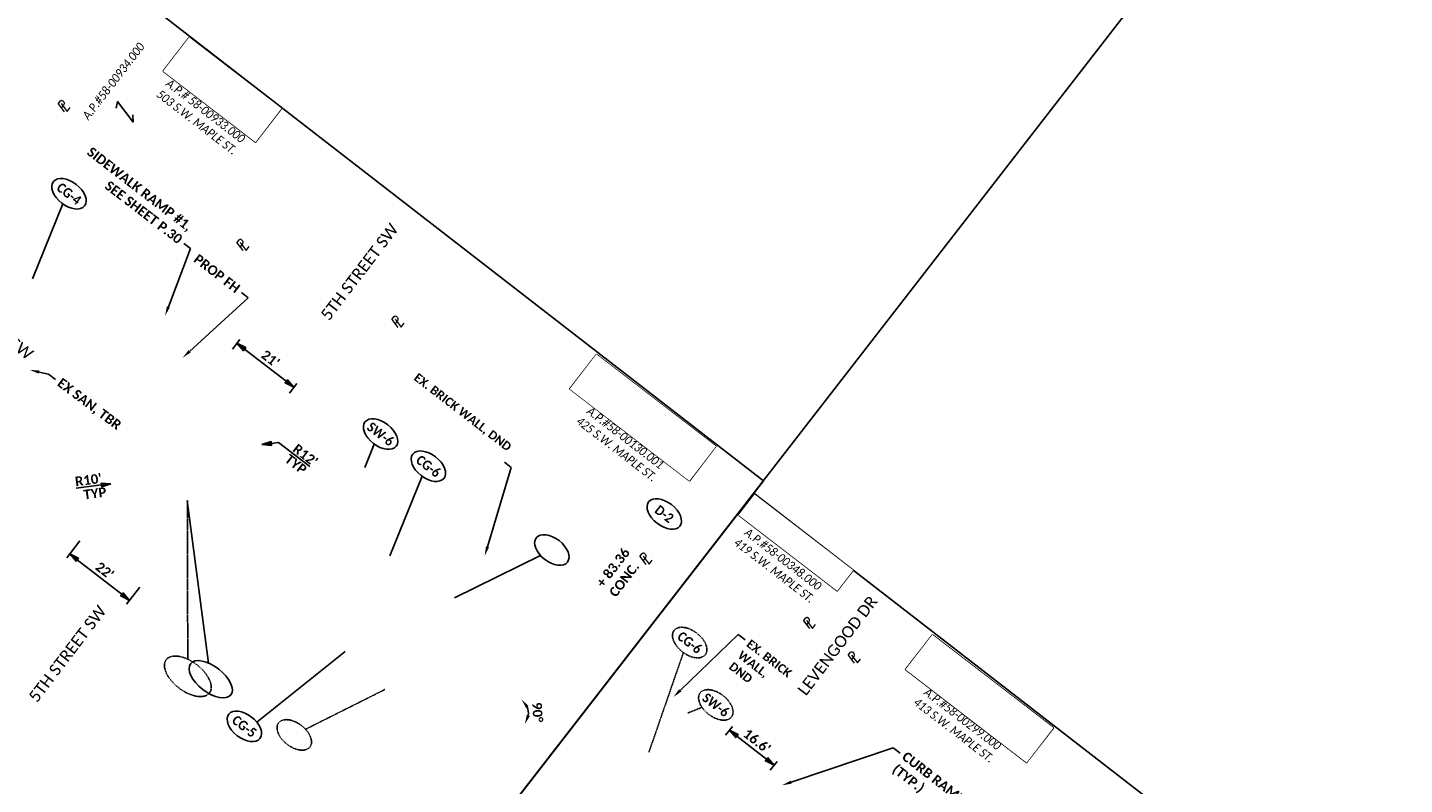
# Model space of a CAD drawing. Header units: feet. Extents: x 2204748 to 2209851, y 304262 to 307692.
# Tile 7 of 28: x 2205928 to 2206330, y 306307 to 306528. Entities that reach past the tile are written whole.
import ezdxf
from ezdxf import colors
from ezdxf.entities.mleader import LeaderData, LeaderLine
from ezdxf.math import Vec2, Vec3

# ---------------------------------------------------------------- set-up
doc = ezdxf.new("R2010")
doc.units = ezdxf.units.FT
doc.header["$MEASUREMENT"] = 0
doc.set_wipeout_variables(frame=1)
doc.linetypes.add('2', pattern=[0.1, 0.06, -0.04])
doc.linetypes.add('setbackex', pattern=[1.4, 1.3, -0.1])
for name, color, linetype in [('0_Text+_Line_Mask', 9, 'Continuous'), ('DR_P_Text', 7, 'Continuous'), ('DV_X_Owner_Labels', 7, 'setbackex'), ('DV_X_Text', 7, 'Continuous'), ('RW_X_Text', 7, 'Continuous'), ('SH_TextM', 7, 'Continuous'), ('UT_P_Sanitary_Text', 125, 'Continuous')]:
    doc.layers.add(name, color=color, linetype=linetype)
doc.layers.add('SH_VPort', color=5, linetype='Continuous', plot=False)
doc.styles.add('Simplex Normal (0.14)', font='calibri.ttf', dxfattribs={"height": 0.14})
doc.styles.add('Slanted Normal (0.125) Font 31', font='calibrii.ttf', dxfattribs={"width": 0.9, "height": 0.125})
doc.styles.add('Slanted-Normal', font='calibriz.ttf', dxfattribs={"height": 0.14})
doc.styles.add('Slanted-Sub Title', font='calibriz.ttf', dxfattribs={"height": 0.17})
doc.styles.add('Straight Normal (0.14) Font 30', font='calibrib.ttf', dxfattribs={"height": 0.14})
doc.styles.add('Straight-Normal', font='calibrib.ttf', dxfattribs={"height": 0.14})
doc.dimstyles.new('Dec Straight 0', dxfattribs={"dimtxt": 0.14, "dimasz": 0.14, "dimexe": 0.07, "dimexo": 0.07, "dimgap": 0.05, "dimtad": 1, "dimdec": 0, "dimzin": 0, "dimdsep": 46, "dimtxsty": 'Straight Normal (0.14) Font 30', "dimcen": 0.07, "dimclrd": 9, "dimclre": 9, "dimclrt": 256, "dimadec": 0, "dimazin": 0, "dimtfac": 1, "dimtdec": 0, "dimtofl": 0, "dimtmove": 2, "dimatfit": 3, "dimfxl": 1, "dimtolj": 1, "dimtzin": 0, "dimlwd": 25, "dimlwe": 25, "dimarcsym": 0})
doc.dimstyles.new('Dec Straight 1', dxfattribs={"dimtxt": 0.14, "dimasz": 0.14, "dimexe": 0.07, "dimexo": 0.07, "dimgap": 0.05, "dimtad": 1, "dimdec": 1, "dimzin": 0, "dimdsep": 46, "dimtxsty": 'Straight Normal (0.14) Font 30', "dimblk": 'Dim1', "dimcen": 0, "dimclrd": 95, "dimclre": 95, "dimclrt": 256, "dimaunit": 1, "dimadec": 4, "dimazin": 0, "dimtfac": 1, "dimtdec": 1, "dimtofl": 0, "dimtmove": 0, "dimatfit": 3, "dimldrblk": 'Dim1', "dimfxl": 1, "dimtolj": 1, "dimtzin": 0, "dimlwd": 25, "dimlwe": 25, "dimarcsym": 0})

# ---------------------------------------------------------------- blocks, each defined once
blk = doc.blocks.new('PL')
at = {"layer": 'DV_X_Text', "char_height": 0.14, "attachment_point": 1, "style": 'Simplex Normal (0.14)'}
for s, insert, width in [('{\\Fsimplex|c0;\\Q15;P}', (-0.028, 0.106), 0.15221), ('{\\Fsimplex|c0;\\Q15;L}', (0.002, 0.072), 0.05119)]:
    blk.add_mtext(s, dxfattribs=dict(at, insert=insert, width=width))
blk = doc.blocks.new('Dim1')
h = blk.add_hatch(color=4)
h.dxf.hatch_style = 1
h.paths.add_polyline_path([(0, 0), (-1, -0.2), (-1, 0.2)])
at = {"color": 4}
blk.add_lwpolyline([(0, 0), (-1, -0.2), (-1, 0.2), (0, 0)], dxfattribs=at)
blk = doc.blocks.new('*D966')
at = {"layer": 'Defpoints', "color": 0, "transparency": 16777216}
for p in [(2205987.1, 306432.97), (2206005.87, 306422.99), (2206003.7, 306420.17)]:
    blk.add_point(p, dxfattribs=at)
at = {"layer": 'SH_TextM', "color": 95, "lineweight": 25, "transparency": 16777216}
for p, q in [((2205987.95, 306434.08), (2205990.13, 306436.89)), ((2205991.49, 306434.07), (2206003.65, 306424.7)), ((2206004.55, 306421.28), (2206006.72, 306424.1))]:
    blk.add_line(p, q, dxfattribs=at)
at = {"layer": 'SH_TextM', "color": 95, "lineweight": 25, "transparency": 16777216, "xscale": 2.8, "yscale": 2.8, "zscale": 2.8}
for p, rotation in [((2205989.27, 306435.78), 142.3801386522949), ((2206005.87, 306422.99), 322.3801386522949)]:
    blk.add_blockref('Dim1', p, dxfattribs=dict(at, rotation=rotation))
at = {"layer": 'SH_TextM', "transparency": 16777216, "insert": (2205999.05, 306431.3), "char_height": 2.8, "attachment_point": 5, "rotation": 322.3801, "style": 'Straight Normal (0.14) Font 30'}
blk.add_mtext("\\A1;21'", dxfattribs=at)
blk = doc.blocks.new('*D967')
at = {"layer": 'Defpoints', "color": 0, "transparency": 16777216}
for p in [(2205944.34, 306379.29), (2205961.8, 306365.76), (2205957.96, 306360.8)]:
    blk.add_point(p, dxfattribs=at)
at = {"layer": 'SH_TextM', "color": 95, "lineweight": 25, "transparency": 16777216}
for p, q in [((2205943.48, 306378.18), (2205939.65, 306373.23)), ((2205942.72, 306372.62), (2205955.75, 306362.52)), ((2205960.94, 306364.65), (2205957.1, 306359.7))]:
    blk.add_line(p, q, dxfattribs=at)
at = {"layer": 'SH_TextM', "color": 95, "lineweight": 25, "transparency": 16777216, "xscale": 2.8, "yscale": 2.8, "zscale": 2.8}
for p, rotation in [((2205940.5, 306374.34), 142.2199999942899), ((2205957.96, 306360.8), 322.2199999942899)]:
    blk.add_blockref('Dim1', p, dxfattribs=dict(at, rotation=rotation))
at = {"layer": 'SH_TextM', "transparency": 16777216, "insert": (2205950.71, 306369.48), "char_height": 2.8, "attachment_point": 5, "rotation": 322.22, "style": 'Straight Normal (0.14) Font 30'}
blk.add_mtext("\\A1;22'", dxfattribs=at)
blk = doc.blocks.new('*D980')
at = {"layer": 'Defpoints', "color": 0, "transparency": 16777216}
for p in [(2206130.83, 306320.36), (2206145.89, 306312.69), (2206143.88, 306310.13)]:
    blk.add_point(p, dxfattribs=at)
at = {"layer": 'SH_TextM', "color": 95, "lineweight": 25, "transparency": 16777216}
for p, q in [((2206131.69, 306321.46), (2206133.7, 306324.03)), ((2206135.04, 306321.2), (2206143.69, 306314.42)), ((2206144.75, 306311.23), (2206146.76, 306313.8))]:
    blk.add_line(p, q, dxfattribs=at)
at = {"layer": 'SH_TextM', "color": 95, "lineweight": 25, "transparency": 16777216, "xscale": 2.8, "yscale": 2.8, "zscale": 2.8}
for p, rotation in [((2206132.84, 306322.93), 141.9150856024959), ((2206145.89, 306312.69), 321.9150856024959)]:
    blk.add_blockref('Dim1', p, dxfattribs=dict(at, rotation=rotation))
at = {"layer": 'SH_TextM', "transparency": 16777216, "insert": (2206140.87, 306319.73), "char_height": 2.8, "attachment_point": 5, "rotation": 321.9151, "style": 'Straight Normal (0.14) Font 30'}
blk.add_mtext("\\A1;16.6'", dxfattribs=at)
blk = doc.blocks.new('*D988')
at = {"color": 9, "lineweight": 25, "transparency": 16777216}
blk.add_arc((2206069.04, 306327.8), 5.2, 353.6535, 21.1968, dxfattribs=at)
at = {"color": 9, "transparency": 16777216}
for points in [[(2206073.52, 306329.4), (2206074.27, 306329.96), (2206072.22, 306331.92)], [(2206074.65, 306327.05), (2206073.78, 306327.4), (2206073.17, 306324.62)]]:
    blk.add_solid(points, dxfattribs=at)
at = {"layer": 'Defpoints', "color": 0, "transparency": 16777216}
for p in [(2205670.07, 306634.7), (2206093.44, 306359.5), (2206073.85, 306329.78), (2206069.04, 306327.8), (2206842.8, 305732.6)]:
    blk.add_point(p, dxfattribs=at)
at = {"transparency": 16777216, "insert": (2206076.88, 306328.17), "char_height": 2.8, "attachment_point": 5, "rotation": 272.7622, "style": 'Straight Normal (0.14) Font 30'}
blk.add_mtext('\\A1;90%%D', dxfattribs=at)
blk = doc.blocks.new('*D989')
at = {"color": 9, "lineweight": 25, "transparency": 16777216}
blk.add_arc((2205756.83, 306567.96), 5.2, 353.6535, 21.1968, dxfattribs=at)
at = {"color": 9, "transparency": 16777216}
for points in [[(2205761.31, 306569.56), (2205762.05, 306570.12), (2205760, 306572.09)], [(2205762.43, 306567.21), (2205761.57, 306567.56), (2205760.95, 306564.79)]]:
    blk.add_solid(points, dxfattribs=at)
at = {"layer": 'Defpoints', "color": 0, "transparency": 16777216}
for p in [(2205357.85, 306874.87), (2205781.22, 306599.66), (2205761.64, 306569.95), (2205756.83, 306567.96), (2206530.58, 305972.77)]:
    blk.add_point(p, dxfattribs=at)
at = {"transparency": 16777216, "insert": (2205764.67, 306568.34), "char_height": 2.8, "attachment_point": 5, "rotation": 272.7622, "style": 'Straight Normal (0.14) Font 30'}
blk.add_mtext('\\A1;90%%D', dxfattribs=at)
blk = doc.blocks.new('*D990')
at = {"color": 9, "lineweight": 25, "transparency": 16777216}
blk.add_arc((2206487.51, 306005.9), 5.2, 353.6535, 21.1968, dxfattribs=at)
at = {"color": 9, "transparency": 16777216}
for points in [[(2206491.99, 306007.5), (2206492.74, 306008.06), (2206490.69, 306010.02)], [(2206493.12, 306005.15), (2206492.25, 306005.5), (2206491.64, 306002.73)]]:
    blk.add_solid(points, dxfattribs=at)
at = {"layer": 'Defpoints', "color": 0, "transparency": 16777216}
for p in [(2206088.54, 306312.8), (2206511.91, 306037.6), (2206492.32, 306007.88), (2206487.51, 306005.9), (2207261.27, 305410.7)]:
    blk.add_point(p, dxfattribs=at)
at = {"transparency": 16777216, "insert": (2206495.35, 306006.28), "char_height": 2.8, "attachment_point": 5, "rotation": 272.7622, "style": 'Straight Normal (0.14) Font 30'}
blk.add_mtext('\\A1;90%%D', dxfattribs=at)
blk = doc.blocks.new('*D993')
at = {"color": 9, "lineweight": 25, "transparency": 16777216}
blk.add_line((2206349.28, 306106.32), (2206350.07, 306107.34), dxfattribs=at)
blk.add_arc((2206352.14, 306110.03), 4.79, 266.3847, 288.4782, dxfattribs=at)
at = {"color": 9, "transparency": 16777216}
for points in [[(2206351.67, 306104.81), (2206352, 306105.68), (2206349.22, 306106.23)], [(2206353.39, 306105.86), (2206353.93, 306105.1), (2206355.94, 306107.11)]]:
    blk.add_solid(points, dxfattribs=at)
at = {"layer": 'Defpoints', "color": 0, "transparency": 16777216}
for p in [(2205670.07, 306634.7), (2206348.43, 306105.21), (2206351.51, 306105.28), (2206324.04, 306073.5), (2206842.8, 305732.6)]:
    blk.add_point(p, dxfattribs=at)
at = {"transparency": 16777216, "insert": (2206354.02, 306102.83), "char_height": 2.8, "attachment_point": 5, "rotation": 14.616, "style": 'Straight Normal (0.14) Font 30'}
blk.add_mtext('\\A1;90%%D', dxfattribs=at)

msp = doc.modelspace()

# ---------------------------------------------------------------- linework, layer by layer
at = {"layer": '0_Text+_Line_Mask'}
for points in [[(2205975.32, 306525.03), (2206002.26, 306504.3), (2205994.68, 306494.44), (2205967.73, 306515.17)], [(2206094.05, 306432.56), (2206128.92, 306405.74), (2206121.15, 306395.64), (2206086.28, 306422.46)], [(2206140.17, 306391.69), (2206168.91, 306369.59), (2206164.27, 306363.56), (2206135.53, 306385.67)], [(2206191.99, 306350.76), (2206227.28, 306323.61), (2206219.48, 306313.46), (2206184.18, 306340.62)]]:
    msp.add_lwpolyline(points, close=True, dxfattribs=at)
at = {"layer": 'DR_P_Text', "linetype": '2'}
for points in [[(2205974.92, 306343.62), (2205974.8, 306389.96)], [(2206009.25, 306323.18), (2206032.4, 306334.8)]]:
    msp.add_lwpolyline(points, dxfattribs=at)
at = {"layer": 'DR_P_Text'}
msp.add_lwpolyline([(2206077.77, 306373.87), (2206052.71, 306361.55)], dxfattribs=at)
msp.add_ellipse((2206081.07, 306375.49), major_axis=(-4.56, 3.53), ratio=0.596932, dxfattribs=at)
at = {"layer": 'DR_P_Text', "linetype": '2'}
for centre, major_axis, ratio in [((2205974.94, 306338.63), (-6.31, 4.85), 0.537914), ((2206005.97, 306321.54), (-4.56, 3.53), 0.596932)]:
    msp.add_ellipse(centre, major_axis=major_axis, ratio=ratio, dxfattribs=at)
at = {"layer": 'DV_X_Text'}
msp.add_lwpolyline([(2205954.09, 306504.35), (2205954.44, 306506.3), (2205958.97, 306500.31), (2205958.91, 306502.47)], dxfattribs=at)
at = {"layer": 'SH_TextM', "color": 95, "lineweight": 25}
msp.add_line((2205942.42, 306393.48), (2205949.75, 306394.45), dxfattribs=at)
at = {"layer": 'SH_TextM'}
for points in [[(2205938.46, 306476.47), (2205929.61, 306454.61)], [(2206029.29, 306406.37), (2206026.53, 306399.54)], [(2206043.24, 306397), (2206033.82, 306373.77)], [(2205995.07, 306325.25), (2206020.83, 306345.92)]]:
    msp.add_lwpolyline(points, dxfattribs=at)
at = {"layer": 'SH_TextM', "color": 95, "lineweight": 25}
msp.add_lwpolyline([(2205999.31, 306406.55), (2206001.39, 306406.81), (2206010.47, 306399.82)], dxfattribs=at)
at = {"layer": 'SH_TextM', "linetype": '2'}
for points in [[(2206119.41, 306345.56), (2206109.32, 306316.37)], [(2206124.84, 306329.59), (2206120.75, 306327.94)]]:
    msp.add_lwpolyline(points, dxfattribs=at)
at = {"layer": 'SH_TextM'}
for centre in [(2205940.3, 306479.4), (2206031.13, 306409.3), (2206045.07, 306399.93), (2206113.85, 306385.99), (2205991.42, 306324.04)]:
    msp.add_ellipse(centre, major_axis=(-4.56, 3.53), ratio=0.596932, dxfattribs=at)
at = {"layer": 'SH_TextM', "linetype": '2'}
for centre in [(2206121.25, 306348.48), (2206128.87, 306330.29)]:
    msp.add_ellipse(centre, major_axis=(-4.56, 3.53), ratio=0.596932, dxfattribs=at)
at = {"layer": 'SH_VPort', "elevation": -658.73}
for points in [[(2205703.71, 306736.02), (2206142.78, 306395.69), (2206016.13, 306232.3), (2205577.06, 306572.63)], [(2206139.94, 306392.1), (2206535.12, 306085.79), (2206407.18, 305920.73), (2206012, 306227.05)]]:
    msp.add_lwpolyline(points, close=True, dxfattribs=at)
at = {"layer": 'SH_VPort', "color": 12, "const_width": 0.5}
msp.add_lwpolyline([(2205909.83, 306095.24), (2206254.63, 306540.07)], dxfattribs=at)
at = {"layer": 'UT_P_Sanitary_Text'}
msp.add_lwpolyline([(2205974.79, 306389.95), (2205981.01, 306342.5)], dxfattribs=at)
msp.add_ellipse((2205981.63, 306337.77), major_axis=(-5.87, 4.55), ratio=0.506976, dxfattribs=at)

# ---------------------------------------------------------------- block references
at = {"layer": 'DV_X_Text', "xscale": 20.00000000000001, "yscale": 20.00000000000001, "zscale": 20.00000000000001, "rotation": 52.27134078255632}
for p in [(2205938.4, 306503.81), (2205990.52, 306463.29), (2206035.72, 306440.9), (2206108.01, 306371.78), (2206155.68, 306353.02), (2206168.76, 306342.95)]:
    msp.add_blockref('PL', p, dxfattribs=at)
at = {"layer": 'SH_TextM', "color": 95, "lineweight": 25, "xscale": 2.8, "yscale": 2.8, "zscale": 2.8}
for p, rotation in [((2205996.53, 306406.21), 187.0260597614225), ((2205952.53, 306394.82), 7.537150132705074)]:
    msp.add_blockref('Dim1', p, dxfattribs=dict(at, rotation=rotation))

# ---------------------------------------------------------------- texts
at = {"layer": 'DV_X_Owner_Labels', "char_height": 2.5, "width": 97.223, "attachment_point": 2, "style": 'Slanted Normal (0.125) Font 31'}
for s, insert, rotation in [('MATTHEW E. KRATZER\\PELIZABETH LAPP\\PO.R. 1499, PG. 322\\PA.P.# 58-00933.000\\P503 S.W. MAPLE ST.', (2205988.5, 306514.48), 322.431), ('\\PA.P.#58-00934.000', (2205948.95, 306515.56), 52.431), ('ANTHONY L. HERSHBERGER\\PJACQUELINE HERSHBERGER\\PO.R. 1064, PG. 1395\\PA.P.#58-00130.001\\P425 S.W. MAPLE ST.', (2206110.89, 306419.13), 322.431), ('ROXANNE HERSHBERGER\\PD.V. 767, PG. 225\\PA.P.#58-00348.000\\P419 S.W. MAPLE ST.', (2206154.31, 306380.41), 322.431), ('KHAMMOUNE PHOUTHARATH\\PKEUTMY PHOUTHARATH\\PD.V. 722, PG. 623\\PA.P.#58-00299.000\\P413 S.W. MAPLE ST.', (2206209.19, 306337.12), 322.431)]:
    msp.add_mtext(s, dxfattribs=dict(at, insert=insert, rotation=rotation))
at = {"layer": 'RW_X_Text', "style": 'Slanted-Sub Title'}
for s, rotation, p in [('5TH STREET SW', 52.7517, (2206016.11, 306442.16)), ('MAPLE STREET SW', 322.22, (2205896.27, 306455.45)), ('5TH STREET SW', 52.7517, (2205930.96, 306330.76))]:
    msp.add_text(s, height=3.4, rotation=rotation, dxfattribs=at).set_placement(p)
at = {"layer": 'SH_TextM', "char_height": 2.8}
for s, insert, width, attachment_point, rotation, style in [('{\\W0.9;CG-4}', (2205940.3, 306479.4), 13.0687, 5, 322.431, 'Straight-Normal'), ('{\\W0.9;SW-6}', (2206031.13, 306409.3), 13.0687, 5, 322.431, 'Straight-Normal'), ('{\\W0.9;CG-6}', (2206045.07, 306399.93), 13.0687, 5, 322.431, 'Straight-Normal'), ('{\\W0.9;D-2}', (2206113.85, 306385.99), 13.0687, 5, 322.431, 'Straight-Normal'), ('{\\fCalibri|b1|i0|c0|p46;+ 83.36\\PCONC.}', (2206093.83, 306366.05), 15.4271, 1, 52.431, 'Slanted-Normal'), ('{\\W0.9;CG-6}', (2206121.25, 306348.48), 13.0687, 5, 322.431, 'Straight-Normal'), ('{\\W0.9;SW-6}', (2206128.87, 306330.29), 13.0687, 5, 322.431, 'Straight-Normal'), ('{\\W0.9;CG-5}', (2205991.42, 306324.04), 13.0687, 5, 322.431, 'Straight-Normal')]:
    msp.add_mtext(s, dxfattribs=dict(at, insert=insert, width=width, attachment_point=attachment_point, rotation=rotation, style=style))
at = {"layer": 'SH_TextM', "char_height": 2.8, "attachment_point": 5, "style": 'Straight Normal (0.14) Font 30'}
for s, insert, rotation in [("\\A1;R12'", (2206009.21, 306403.17), 322.431), ('\\A1;TYP', (2206006.45, 306400.52), 322.431), ("\\A1;R10'", (2205945.94, 306395.93), 7.5372), ('\\A1;TYP', (2205947.86, 306392.02), 7.5372)]:
    msp.add_mtext(s, dxfattribs=dict(at, insert=insert, rotation=rotation))

# ---------------------------------------------------------------- dimensions: what is measured, and where the dimension line sits
at = {"layer": 'SH_TextM'}
for p1, p2, distance, text, picture, middle in [((2205987.1, 306432.97), (2206003.7, 306420.17), 3.56, "21'", '*D966', (2205999.05, 306431.3)), ((2205944.34, 306379.29), (2205961.8, 306365.76), -6.26, "22'", '*D967', (2205950.71, 306369.48))]:
    dim = msp.add_aligned_dim(p1=p1, p2=p2, distance=distance, text=text, dimstyle='Dec Straight 1', override={"dimpost": "'"}, dxfattribs=at)
    dim.commit()
    dim.dimension.update_dxf_attribs({"geometry": picture, "text_midpoint": middle})
dim = msp.add_aligned_dim(p1=(2206130.83, 306320.36), p2=(2206143.88, 306310.13), distance=3.26, dimstyle='Dec Straight 1', override={"dimpost": "'"}, dxfattribs=at)
dim.commit()
dim.dimension.update_dxf_attribs({"geometry": '*D980', "text_midpoint": (2206140.87, 306319.73)})

# ---------------------------------------------------------------- leaders
ml = msp.add_multileader_mtext('Standard', dxfattribs=at)
ml.set_content('SIDEWALK RAMP #1,\\PSEE SHEET P.30', color=256, style='Straight Normal (0.14) Font 30')
ml.set_leader_properties(color=256, linetype='Continuous', lineweight=-1)
ml.build(insert=Vec2(0, 0))
ml.multileader.update_dxf_attribs({"text_right_attachment_type": 3, "dogleg_length": 0.125, "arrow_head_size": 2.8, "scale": 20})
ctx = ml.context
ctx.base_point, ctx.scale, ctx.char_height, ctx.arrow_head_size, ctx.landing_gap_size, ctx.plane_origin, ctx.plane_x_axis, ctx.plane_y_axis = Vec3(2205944.83, 306493.13, 1053.68), 20, 2.8, 2.8, 1.2, Vec3(2205968.28, 306443.79, 1053.68), Vec3(0.79262, -0.609716), Vec3(0.609716, 0.79262)
ctx.right_attachment, ctx.text_align_type = 3, 2
notes = []
notes.append((ctx, [(1, (1, 1, 0), (2205975.71, 306463.4, 1053.68), (-0.79262, 0.609716), 2.5, [(0, [(2205968.28, 306443.79, 1053.68)], 0, [])])]))
ctx.mtext.insert, ctx.mtext.text_direction, ctx.mtext.rotation, ctx.mtext.alignment, ctx.mtext.flow_direction = Vec3(2205976.54, 306470.54, 1053.68), Vec3(0.79262, -0.609716), 5.627483, 3, 5
ml = msp.add_multileader_mtext('Standard', dxfattribs=at)
ml.set_content('PROP FH', color=256, style='Straight Normal (0.14) Font 30')
ml.set_leader_properties(color=256, linetype='Continuous', lineweight=-1)
ml.build(insert=Vec2(0, 0))
ml.multileader.update_dxf_attribs({"text_right_attachment_type": 3, "dogleg_length": 0.125, "arrow_head_size": 2.8, "scale": 20})
ctx = ml.context
ctx.base_point, ctx.scale, ctx.char_height, ctx.arrow_head_size, ctx.landing_gap_size, ctx.plane_origin, ctx.plane_x_axis, ctx.plane_y_axis = Vec3(2205976.51, 306461.45), 20, 2.8, 2.8, 1.2, Vec3(2205972.39, 306432.27), Vec3(0.79262, -0.609716), Vec3(0.609716, 0.79262)
ctx.right_attachment, ctx.text_align_type = 3, 2
notes.append((ctx, [(1, (1, 1, 0), (2205992.54, 306449.07), (-0.79262, 0.609716), 2.5, [(0, [(2205973.4, 306431.54)], 0, [])])]))
ctx.mtext.insert, ctx.mtext.text_direction, ctx.mtext.rotation, ctx.mtext.alignment, ctx.mtext.flow_direction = Vec3(2205990.5, 306452.48), Vec3(0.79262, -0.609716), 5.627483, 3, 5
ml = msp.add_multileader_mtext('Standard', dxfattribs=at)
ml.set_content('EX. BRICK WALL, DND', color=256, style='Straight Normal (0.14) Font 30')
ml.set_leader_properties(color=256, linetype='Continuous', lineweight=-1)
ml.build(insert=Vec2(0, 0))
ml.multileader.update_dxf_attribs({"text_right_attachment_type": 3, "dogleg_length": 0.125, "arrow_head_size": 2.8})
ctx = ml.context
ctx.base_point, ctx.char_height, ctx.arrow_head_size, ctx.landing_gap_size, ctx.plane_origin, ctx.plane_x_axis, ctx.plane_y_axis = Vec3(2206137.4, 306349.32, -658.73), 2.5, 2.8, 1.2, Vec3(2206116.98, 306335.18, -658.73), Vec3(0.790369, -0.612631), Vec3(0.612631, 0.790369)
ctx.right_attachment = 3
notes.append((ctx, [(0, (1, 1, 0), (2206135.42, 306350.85, -658.73), (0.790369, -0.612631), 2.5, [(0, [(2206116.48, 306332.58, -658.73)], 0, [])])]))
ctx.mtext.insert, ctx.mtext.text_direction, ctx.mtext.rotation, ctx.mtext.width, ctx.mtext.flow_direction = Vec3(2206139.11, 306349.57, -658.73), Vec3(0.790369, -0.612631), 5.6238, 17.3899, 5
at = {"layer": 'UT_P_Sanitary_Text'}
ml = msp.add_multileader_mtext('Standard', dxfattribs=at)
ml.set_content('EX SAN, TBR', color=256, style='Straight Normal (0.14) Font 30')
ml.set_leader_properties(color=256, linetype='Continuous', lineweight=-1)
ml.build(insert=Vec2(0, 0))
ml.multileader.update_dxf_attribs({"text_right_attachment_type": 3, "dogleg_length": 0.125, "arrow_head_size": 2.8, "scale": 20})
ctx = ml.context
ctx.base_point, ctx.scale, ctx.char_height, ctx.arrow_head_size, ctx.landing_gap_size, ctx.plane_origin, ctx.plane_x_axis, ctx.plane_y_axis = Vec3(2205936.33, 306425.23), 20, 2.8, 2.8, 1.2, Vec3(2205928.83, 306428.03), Vec3(0.798636, -0.601815), Vec3(0.601815, 0.798636)
ctx.right_attachment = 3
notes.append((ctx, [(1, (1, 1, 0), (2205934.33, 306426.73), (0.798636, -0.601815), 2.5, [(0, [(2205928.83, 306428.03)], 0, [])])]))
ctx.mtext.insert, ctx.mtext.text_direction, ctx.mtext.rotation, ctx.mtext.flow_direction = Vec3(2205938.32, 306425.87), Vec3(0.798636, -0.601815), 5.637413, 5
for ctx, leaders in notes:
    for number, flags, end, landing, length, lines in leaders:
        leader = LeaderData()
        leader.index, (leader.has_last_leader_line, leader.has_dogleg_vector, leader.attachment_direction) = number, flags
        leader.last_leader_point, leader.dogleg_vector, leader.dogleg_length = Vec3(end), Vec3(landing), length
        for number, points, colour, breaks in lines:
            line = LeaderLine()
            line.index, line.vertices, line.color, line.breaks = number, Vec3.list(points), colors.encode_raw_color(colour), breaks
            leader.lines.append(line)
        ctx.leaders.append(leader)

# ---------------------------------------------------------------- next in the draw order: wipeouts: each hides what was drawn before it
for points in [[(2205975.32, 306525.03), (2206002.26, 306504.3), (2205994.68, 306494.44), (2205967.73, 306515.17)], [(2206094.05, 306432.56), (2206128.92, 306405.74), (2206121.15, 306395.64), (2206086.28, 306422.46)], [(2206140.17, 306391.69), (2206168.91, 306369.59), (2206164.27, 306363.56), (2206135.53, 306385.67)], [(2206191.99, 306350.76), (2206227.28, 306323.61), (2206219.48, 306313.46), (2206184.18, 306340.62)]]:
    msp.add_wipeout(points).dxf.layer = '0_Text+_Line_Mask'

# ---------------------------------------------------------------- next in the draw order: texts
at = {"layer": 'RW_X_Text', "style": 'Slanted-Sub Title'}
msp.add_text('LEVENGOOD DR', height=3.4, rotation=52.7517, dxfattribs=at).set_placement((2206155.15, 306332.73))

# ---------------------------------------------------------------- next in the draw order: dimensions: what is measured, and where the dimension line sits
for base, line1, line2, picture, middle in [((2205761.64, 306569.95), ((2205357.85, 306874.87), (2206530.58, 305972.77)), ((2205781.22, 306599.66), (2205756.83, 306567.96)), '*D989', (2205764.67, 306568.34)), ((2206073.85, 306329.78), ((2205670.07, 306634.7), (2206842.8, 305732.6)), ((2206093.44, 306359.5), (2206069.04, 306327.8)), '*D988', (2206076.88, 306328.17)), ((2206351.51, 306105.28), ((2205670.07, 306634.7), (2206842.8, 305732.6)), ((2206348.43, 306105.21), (2206324.04, 306073.5)), '*D993', (2206354.02, 306102.83)), ((2206492.32, 306007.88), ((2206088.54, 306312.8), (2207261.27, 305410.7)), ((2206511.91, 306037.6), (2206487.51, 306005.9)), '*D990', (2206495.35, 306006.28))]:
    dim = msp.add_angular_dim_2l(base=base, line1=line1, line2=line2, text='90%%D', dimstyle='Dec Straight 0', override={"dimscale": 0, "dimpost": "'"})
    dim.commit()
    dim.dimension.update_dxf_attribs({"geometry": picture, "text_midpoint": middle, "dimtype": 162})

# ---------------------------------------------------------------- next in the draw order: leaders
at = {"layer": 'SH_TextM'}
ml = msp.add_multileader_mtext('Standard', dxfattribs=at)
ml.set_content('EX. BRICK WALL, DND', color=256, style='Straight Normal (0.14) Font 30')
ml.set_leader_properties(color=256, linetype='Continuous', lineweight=-1)
ml.build(insert=Vec2(0, 0))
ml.multileader.update_dxf_attribs({"text_right_attachment_type": 3, "dogleg_length": 0.125, "arrow_head_size": 2.8, "scale": 20})
ctx = ml.context
ctx.base_point, ctx.scale, ctx.char_height, ctx.arrow_head_size, ctx.landing_gap_size, ctx.plane_origin, ctx.plane_x_axis, ctx.plane_y_axis = Vec3(2206046.9, 306422.02), 20, 2.5, 2.8, 1.2, Vec3(2206051.8, 306359.27), Vec3(0.79262, -0.609716), Vec3(0.609716, 0.79262)
ctx.right_attachment, ctx.text_align_type = 3, 2
notes = []
notes.append((ctx, [(1, (1, 1, 0), (2206069.2, 306399.57), (-0.79262, 0.609716), 2.5, [(0, [(2206061.49, 306373.72)], 0, [])])]))
ctx.mtext.insert, ctx.mtext.text_direction, ctx.mtext.rotation, ctx.mtext.width, ctx.mtext.alignment, ctx.mtext.flow_direction = Vec3(2206069.59, 306406.15), Vec3(0.79262, -0.609716), 5.627483, 27.7256, 3, 5
ml = msp.add_multileader_mtext('Standard', dxfattribs=at)
ml.set_content('CURB RAMP, TYPE A2\\P(TYP.)', color=256, style='Straight Normal (0.14) Font 30')
ml.set_leader_properties(color=256, linetype='Continuous', lineweight=-1)
ml.build(insert=Vec2(0, 0))
ml.multileader.update_dxf_attribs({"text_right_attachment_type": 3, "dogleg_length": 0.125, "arrow_head_size": 2.8})
ctx = ml.context
ctx.base_point, ctx.char_height, ctx.arrow_head_size, ctx.landing_gap_size, ctx.plane_origin, ctx.plane_x_axis, ctx.plane_y_axis = Vec3(2206182.58, 306316.21, -658.73), 2.8, 2.8, 1.2, Vec3(2206148.16, 306306.86, -658.73), Vec3(0.790369, -0.612631), Vec3(0.612631, 0.790369)
ctx.right_attachment = 3
notes.append((ctx, [(0, (1, 1, 0), (2206180.6, 306317.74, -658.73), (0.790369, -0.612631), 2.5, [(0, [(2206148.16, 306306.86, -658.73)], 0, [])])]))
ctx.mtext.insert, ctx.mtext.text_direction, ctx.mtext.rotation, ctx.mtext.flow_direction = Vec3(2206184.61, 306316.88, -658.73), Vec3(0.790369, -0.612631), 5.6238, 5
for ctx, leaders in notes:
    for number, flags, end, landing, length, lines in leaders:
        leader = LeaderData()
        leader.index, (leader.has_last_leader_line, leader.has_dogleg_vector, leader.attachment_direction) = number, flags
        leader.last_leader_point, leader.dogleg_vector, leader.dogleg_length = Vec3(end), Vec3(landing), length
        for number, points, colour, breaks in lines:
            line = LeaderLine()
            line.index, line.vertices, line.color, line.breaks = number, Vec3.list(points), colors.encode_raw_color(colour), breaks
            leader.lines.append(line)
        ctx.leaders.append(leader)

doc.saveas('drawing.dxf')
